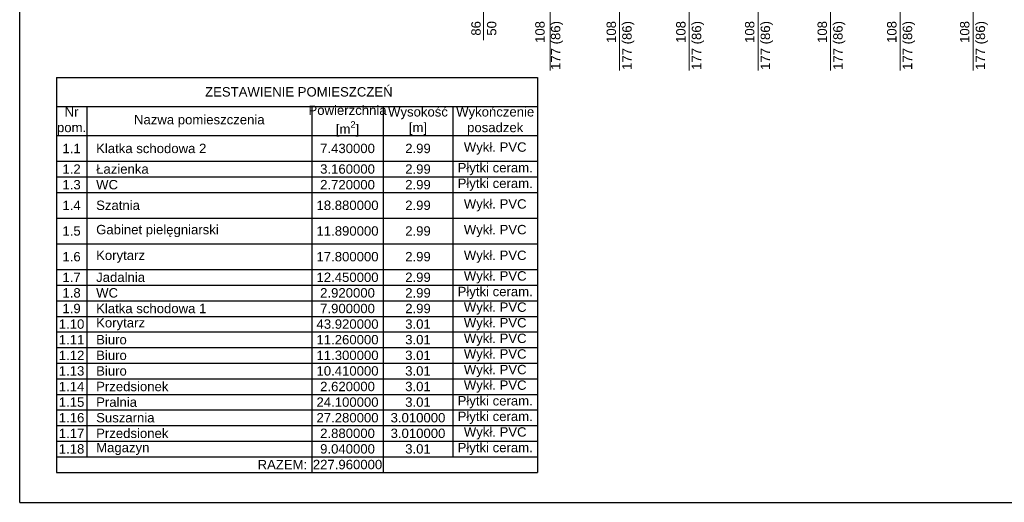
# Model space of a CAD drawing. Header units: millimetres. Extents: x 2341 to 31069, y -7915 to 10644.
# Tile 3 of 105: x 2341 to 4436, y -3870 to -2842. Entities that reach past the tile are written whole.
import ezdxf

# ---------------------------------------------------------------- set-up
doc = ezdxf.new("R2010")
doc.units = ezdxf.units.MM
for name, color, linetype, lineweight in [('B_Opis pomieszczeń', 74, 'Continuous', 25), ('opisy', 5, 'Continuous', 5), ('ściany nośne', 1, 'Continuous', 25)]:
    doc.layers.add(name, color=color, linetype=linetype, lineweight=lineweight)
doc.styles.get("Standard").update_dxf_attribs({"font": 'ARIAL.TTF'})

# ---------------------------------------------------------------- blocks, each defined once
blk = doc.blocks.new('*T855')
at = {"layer": 'B_Opis pomieszczeń', "color": 0, "linetype": 'ByBlock', "lineweight": -2, "transparency": 16777216}
for p, q in [((0, 0), (1023.8, 0)), ((0, 0), (0, -841.3)), ((1023.8, 0), (1023.8, -841.3)), ((0, -62.1), (1023.8, -62.1)), ((64.5, -62.1), (64.5, -808.1)), ((543.6, -62.1), (543.6, -841.3)), ((695.2, -62.1), (695.2, -841.3)), ((843.4, -62.1), (843.4, -808.1)), ((0, -124.1), (1023.8, -124.1)), ((0, -178.8), (1023.8, -178.8)), ((0, -212), (1023.8, -212)), ((0, -245.3), (1023.8, -245.3)), ((0, -299.9), (1023.8, -299.9)), ((0, -354.6), (1023.8, -354.6)), ((0, -409.3), (1023.8, -409.3)), ((0, -442.5), (1023.8, -442.5)), ((0, -475.8), (1023.8, -475.8)), ((0, -509), (1023.8, -509)), ((0, -542.2), (1023.8, -542.2)), ((0, -575.4), (1023.8, -575.4)), ((0, -608.7), (1023.8, -608.7)), ((0, -641.9), (1023.8, -641.9)), ((0, -675.1), (1023.8, -675.1)), ((0, -708.4), (1023.8, -708.4)), ((0, -741.6), (1023.8, -741.6)), ((0, -774.8), (1023.8, -774.8)), ((0, -808.1), (1023.8, -808.1)), ((0, -841.3), (1023.8, -841.3))]:
    blk.add_line(p, q, dxfattribs=at)
at = {"layer": 'B_Opis pomieszczeń', "color": 0, "transparency": 16777216, "char_height": 20}
for s, insert, width, attachment_point in [(' ZESTAWIENIE POMIESZCZEŃ', (511.9, -31), 1023.655, 5), ('\\A1;Powierzchnia [m{\\H0.7x;\\S2^ ;}]', (619.4, -93.1), 151.5, 5), ('\\A1;Wysokość [m]', (769.3, -93.1), 148.078, 5), ('Wykończenie posadzek', (933.6, -93.1), 180.286, 5), ('Nr pom.', (32.2, -93.1), 64.37, 5), ('Nazwa pomieszczenia', (304, -93.1), 478.94, 5), ('1.1', (32.2, -151.5), 64.37, 5), ('Klatka schodowa 2', (84.5, -151.5), 439.06, 4), ('7.430000', (619.4, -151.5), 151.5, 5), ('2.99', (769.3, -151.5), 148.078, 5), ('Wykł. PVC', (933.6, -151.5), 180.286, 5), ('Płytki ceram.', (933.6, -195.4), 180.286, 5), ('1.2', (32.2, -195.4), 64.37, 5), ('Łazienka', (84.5, -195.4), 439.06, 4), ('3.160000', (619.4, -195.4), 151.5, 5), ('2.99', (769.3, -195.4), 148.078, 5), ('Płytki ceram.', (933.6, -228.7), 180.286, 5), ('1.3', (32.2, -228.7), 64.37, 5), ('WC', (84.5, -228.7), 439.06, 4), ('2.720000', (619.4, -228.7), 151.5, 5), ('2.99', (769.3, -228.7), 148.078, 5), ('1.4', (32.2, -272.6), 64.37, 5), ('Szatnia', (84.5, -272.6), 439.06, 4), ('18.880000', (619.4, -272.6), 151.5, 5), ('2.99', (769.3, -272.6), 148.078, 5), ('Wykł. PVC', (933.6, -272.6), 180.286, 5), ('Gabinet pielęgniarski', (84.5, -327.3), 439.06, 4), ('Wykł. PVC', (933.6, -327.3), 180.286, 5), ('1.5', (32.2, -327.3), 64.37, 5), ('11.890000', (619.4, -327.3), 151.5, 5), ('2.99', (769.3, -327.3), 148.078, 5), ('1.6', (32.2, -382), 64.37, 5), ('Korytarz', (84.5, -382), 439.06, 4), ('17.800000', (619.4, -382), 151.5, 5), ('2.99', (769.3, -382), 148.078, 5), ('Wykł. PVC', (933.6, -382), 180.286, 5), ('1.7', (32.2, -425.9), 64.37, 5), ('Jadalnia', (84.5, -425.9), 439.06, 4), ('12.450000', (619.4, -425.9), 151.5, 5), ('2.99', (769.3, -425.9), 148.078, 5), ('Wykł. PVC', (933.6, -425.9), 180.286, 5), ('Płytki ceram.', (933.6, -459.1), 180.286, 5), ('1.8', (32.2, -459.1), 64.37, 5), ('WC', (84.5, -459.1), 439.06, 4), ('2.920000', (619.4, -459.1), 151.5, 5), ('2.99', (769.3, -459.1), 148.078, 5), ('1.9', (32.2, -492.4), 64.37, 5), ('Klatka schodowa 1', (84.5, -492.4), 439.06, 4), ('7.900000', (619.4, -492.4), 151.5, 5), ('2.99', (769.3, -492.4), 148.078, 5), ('Wykł. PVC', (933.6, -492.4), 180.286, 5), ('1.10', (32.2, -525.6), 64.37, 5), ('Korytarz', (84.5, -525.6), 439.06, 4), ('43.920000', (619.4, -525.6), 151.5, 5), ('3.01', (769.3, -525.6), 148.078, 5), ('Wykł. PVC', (933.6, -525.6), 180.286, 5), ('Wykł. PVC', (933.6, -558.8), 180.286, 5), ('1.11', (32.2, -558.8), 64.37, 5), ('Biuro', (84.5, -558.8), 439.06, 4), ('11.260000', (619.4, -558.8), 151.5, 5), ('3.01', (769.3, -558.8), 148.078, 5), ('1.12', (32.2, -592.1), 64.37, 5), ('Biuro', (84.5, -592.1), 439.06, 4), ('11.300000', (619.4, -592.1), 151.5, 5), ('3.01', (769.3, -592.1), 148.078, 5), ('Wykł. PVC', (933.6, -592.1), 180.286, 5), ('1.13', (32.2, -625.3), 64.37, 5), ('Biuro', (84.5, -625.3), 439.06, 4), ('10.410000', (619.4, -625.3), 151.5, 5), ('3.01', (769.3, -625.3), 148.078, 5), ('Wykł. PVC', (933.6, -625.3), 180.286, 5), ('1.14', (32.2, -658.5), 64.37, 5), ('Przedsionek', (84.5, -658.5), 439.06, 4), ('2.620000', (619.4, -658.5), 151.5, 5), ('3.01', (769.3, -658.5), 148.078, 5), ('Wykł. PVC', (933.6, -658.5), 180.286, 5), ('Płytki ceram.', (933.6, -691.8), 180.286, 5), ('1.15', (32.2, -691.8), 64.37, 5), ('Pralnia', (84.5, -691.8), 439.06, 4), ('24.100000', (619.4, -691.8), 151.5, 5), ('3.01', (769.3, -691.8), 148.078, 5), ('1.16', (32.2, -725), 64.37, 5), ('Suszarnia', (84.5, -725), 439.06, 4), ('27.280000', (619.4, -725), 151.5, 5), ('3.010000', (769.3, -725), 148.078, 5), ('Płytki ceram.', (933.6, -725), 180.286, 5), ('1.17', (32.2, -758.2), 64.37, 5), ('Przedsionek', (84.5, -758.2), 439.06, 4), ('2.880000', (619.4, -758.2), 151.5, 5), ('3.010000', (769.3, -758.2), 148.078, 5), ('Wykł. PVC', (933.6, -758.2), 180.286, 5), ('Płytki ceram.', (933.6, -791.4), 180.286, 5), ('1.18', (32.2, -791.4), 64.37, 5), ('Magazyn', (84.5, -791.4), 439.06, 4), ('9.040000', (619.4, -791.4), 151.5, 5), ('3.01', (769.3, -791.4), 148.078, 5), ('RAZEM:', (533.6, -824.7), 523.551, 6), ('227.960000', (619.4, -824.7), 151.5, 5)]:
    blk.add_mtext(s, dxfattribs=dict(at, insert=insert, width=width, attachment_point=attachment_point))

msp = doc.modelspace()

# ---------------------------------------------------------------- linework, layer by layer
at = {"layer": 'opisy', "color": 0}
for p, q in [((3327.6, -2885.7), (3327.6, -2785.7)), ((3469.6, -2785.7), (3469.6, -2950.3)), ((3617.6, -2785.7), (3617.6, -2950.3)), ((3765.6, -2785.7), (3765.6, -2950.3)), ((3912.1, -2785.7), (3912.1, -2950.3)), ((4066.6, -2785.7), (4066.6, -2950.3)), ((4214.6, -2785.7), (4214.6, -2950.3)), ((4369.6, -2785.7), (4369.6, -2950.3))]:
    msp.add_line(p, q, dxfattribs=at)
at = {"layer": 'ściany nośne', "color": 0}
for q in [(2341, -999.8), (7941, -3869.8)]:
    msp.add_line((2341, -3869.8), q, dxfattribs=at)

# ---------------------------------------------------------------- block references
msp.add_blockref('*T855', (2419.2, -2964.7))

# ---------------------------------------------------------------- texts
at = {"layer": 'opisy', "color": 0, "char_height": 20, "width": 104.913, "rotation": 90}
for s, insert, attachment_point in [('86\\P50 ', (3301.9, -2876), 1), ('108\\P177 (86)', (3497.4, -2844.8), 9), ('108\\P177 (86)', (3589.8, -2844.8), 3), ('108\\P177 (86)', (3737.8, -2844.8), 3), ('108\\P177 (86)', (3884.3, -2844.8), 3), ('108\\P177 (86)', (4038.7, -2844.8), 3), ('108\\P177 (86)', (4186.7, -2844.8), 3), ('108\\P177 (86)', (4341.8, -2844.8), 3)]:
    msp.add_mtext(s, dxfattribs=dict(at, insert=insert, attachment_point=attachment_point))

doc.saveas('drawing.dxf')
